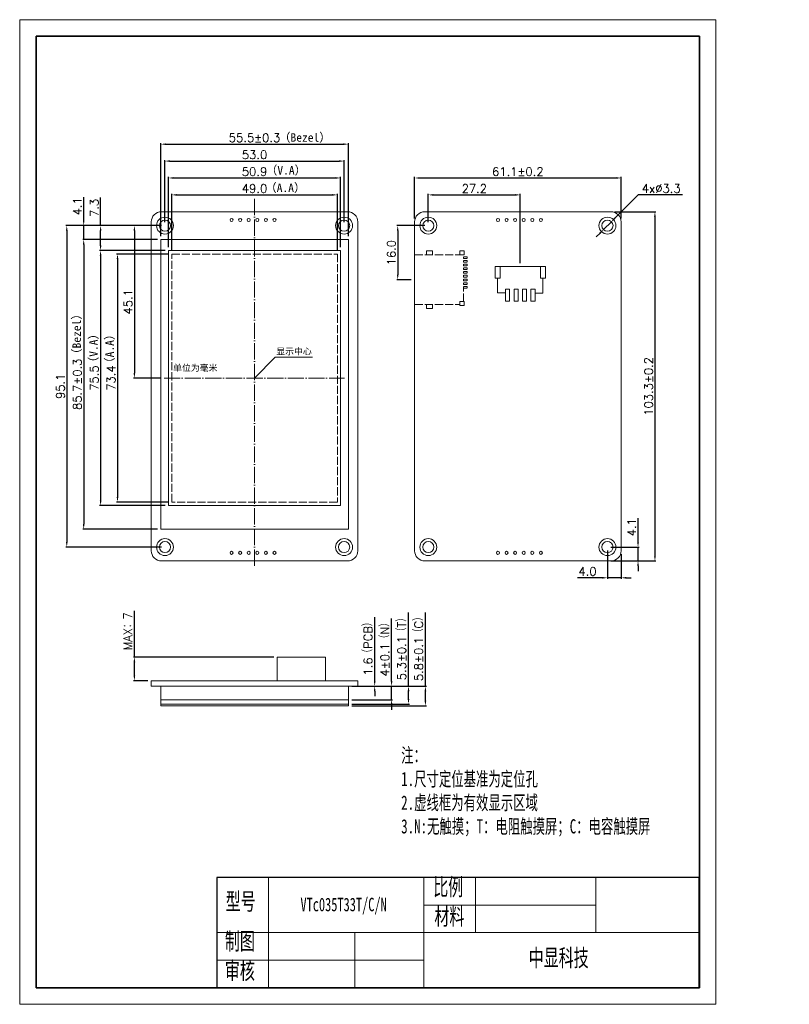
# Model space of a CAD drawing. Header units: millimetres. Extents: x 1052 to 1280, y -3483 to -3192.
import ezdxf

# ---------------------------------------------------------------- set-up
doc = ezdxf.new("R2010")
doc.units = ezdxf.units.MM
doc.header["$LTSCALE"] = 0.2
doc.linetypes.add('ACAD_ISO02W100', pattern=[15, 12, -3])
doc.linetypes.add('ACAD_ISO04W100', pattern=[30, 24, -3, 0, -3])
doc.layers.get('0').update_dxf_attribs({"lineweight": 18})
for name, color, linetype, lineweight in [('thick', 7, 'Continuous', 30), ('thin', 7, 'Continuous', 18), ('粗实线层', 7, 'Continuous', 35), ('细实线层', 7, 'Continuous', 18), ('虚线', 7, 'ACAD_ISO02W100', 18)]:
    doc.layers.add(name, color=color, linetype=linetype, lineweight=lineweight)
doc.styles.get("Standard").update_dxf_attribs({"font": 'txt.shx', "bigfont": 'gbcbig.shx'})
doc.styles.add('机械字体', font='txt', dxfattribs={"width": 0.67})
doc.dimstyles.new('ISO-25', dxfattribs={"dimtxt": 2.5, "dimasz": 1.6, "dimexe": 1, "dimexo": 1, "dimtad": 1, "dimtoh": 1, "dimdec": 1, "dimdsep": 46, "dimtxsty": 'Standard', "dimcen": 2.5, "dimdle": 3.2, "dimadec": 0, "dimazin": 0, "dimtfac": 1, "dimtdec": 1, "dimtmove": 0, "dimatfit": 3, "dimfxl": 0, "dimarcsym": 0})
doc.dimstyles.new('ISO-25$0', dxfattribs={"dimtxt": 2.5, "dimasz": 1.5, "dimexe": 0.3, "dimexo": 1, "dimtad": 1, "dimdec": 1, "dimzin": 0, "dimdsep": 46, "dimtxsty": 'Standard', "dimcen": 0.5, "dimdle": 3, "dimadec": 0, "dimazin": 0, "dimtfac": 1, "dimtdec": 1, "dimtmove": 0, "dimatfit": 3, "dimfxl": 0, "dimtolj": 1, "dimarcsym": 0})

# ---------------------------------------------------------------- blocks, each defined once
blk = doc.blocks.new('*X3')
for points in [[(1096.44, -3233.29), (1096.44, -3233.79), (1094.94, -3233.54)], [(1146.44, -3233.29), (1146.44, -3233.79), (1147.94, -3233.54)]]:
    blk.add_hatch(color=0).paths.add_polyline_path(points, flags=0)
at = {"color": 0, "lineweight": -2}
for p, q in [((1094.94, -3251.64), (1094.94, -3233.24)), ((1096.44, -3233.54), (1146.44, -3233.54)), ((1147.94, -3251.64), (1147.94, -3233.24))]:
    blk.add_line(p, q, dxfattribs=at)
at = {"color": 0, "insert": (1121.44, -3231.66), "char_height": 2.5, "width": 14.1667, "attachment_point": 5}
blk.add_mtext('53.0', dxfattribs=at)
blk = doc.blocks.new('*X4')
for points in [[(1098.44, -3243.29), (1098.44, -3243.79), (1096.94, -3243.54)], [(1144.44, -3243.29), (1144.44, -3243.79), (1145.94, -3243.54)]]:
    blk.add_hatch(color=0).paths.add_polyline_path(points, flags=0)
at = {"color": 0, "lineweight": -2}
for p, q in [((1096.94, -3260.04), (1096.94, -3243.24)), ((1098.44, -3243.54), (1144.44, -3243.54)), ((1145.94, -3260.04), (1145.94, -3243.24))]:
    blk.add_line(p, q, dxfattribs=at)
at = {"color": 0, "insert": (1121.44, -3241.66), "char_height": 2.5, "width": 14.1667, "attachment_point": 5}
blk.add_mtext('49.0', dxfattribs=at)
blk = doc.blocks.new('*X5')
for points in [[(1097.49, -3238.29), (1097.49, -3238.79), (1095.99, -3238.54)], [(1145.39, -3238.29), (1145.39, -3238.79), (1146.89, -3238.54)]]:
    blk.add_hatch(color=0).paths.add_polyline_path(points, flags=0)
at = {"color": 0, "lineweight": -2}
for p, q in [((1095.99, -3258.99), (1095.99, -3238.24)), ((1097.49, -3238.54), (1145.39, -3238.54)), ((1146.89, -3258.99), (1146.89, -3238.24))]:
    blk.add_line(p, q, dxfattribs=at)
at = {"color": 0, "insert": (1121.44, -3236.66), "char_height": 2.5, "width": 14.1667, "attachment_point": 5}
blk.add_mtext('50.9', dxfattribs=at)
blk = doc.blocks.new('*X6')
for points in [[(1095.19, -3228.29), (1095.19, -3228.79), (1093.69, -3228.54)], [(1147.69, -3228.29), (1147.69, -3228.79), (1149.19, -3228.54)]]:
    blk.add_hatch(color=0).paths.add_polyline_path(points, flags=0)
at = {"color": 0, "lineweight": -2}
for p, q in [((1093.69, -3255.74), (1093.69, -3228.24)), ((1095.19, -3228.54), (1147.69, -3228.54)), ((1149.19, -3255.74), (1149.19, -3228.24))]:
    blk.add_line(p, q, dxfattribs=at)
at = {"color": 0, "insert": (1121.44, -3226.66), "char_height": 2.5, "width": 30.8333, "attachment_point": 5}
blk.add_mtext('55.5%%P0.3', dxfattribs=at)
blk = doc.blocks.new('*X7')
for points in [[(1085.64, -3254.14), (1086.14, -3254.14), (1085.89, -3252.64)], [(1085.64, -3296.24), (1086.14, -3296.24), (1085.89, -3297.74)]]:
    blk.add_hatch(color=0).paths.add_polyline_path(points, flags=0)
at = {"color": 0, "lineweight": -2}
for p, q in [((1093.94, -3252.64), (1085.59, -3252.64)), ((1085.89, -3254.14), (1085.89, -3296.24)), ((1093.67, -3297.74), (1085.59, -3297.74))]:
    blk.add_line(p, q, dxfattribs=at)
at = {"color": 0, "insert": (1084.02, -3275.19), "char_height": 2.5, "width": 13.3333, "attachment_point": 5, "rotation": 90}
blk.add_mtext('45.1', dxfattribs=at)
blk = doc.blocks.new('*X8')
for points in [[(1080.64, -3262.54), (1081.14, -3262.54), (1080.89, -3261.04)], [(1080.64, -3332.94), (1081.14, -3332.94), (1080.89, -3334.44)]]:
    blk.add_hatch(color=0).paths.add_polyline_path(points, flags=0)
at = {"color": 0, "lineweight": -2}
for p, q in [((1095.94, -3261.04), (1080.59, -3261.04)), ((1080.89, -3262.54), (1080.89, -3332.94)), ((1095.94, -3334.44), (1080.59, -3334.44))]:
    blk.add_line(p, q, dxfattribs=at)
at = {"color": 0, "insert": (1079.02, -3297.74), "char_height": 2.5, "width": 15, "attachment_point": 5, "rotation": 90}
blk.add_mtext('73.4', dxfattribs=at)
blk = doc.blocks.new('*X9')
for points in [[(1075.64, -3261.49), (1076.14, -3261.49), (1075.89, -3259.99)], [(1075.64, -3333.99), (1076.14, -3333.99), (1075.89, -3335.49)]]:
    blk.add_hatch(color=0).paths.add_polyline_path(points, flags=0)
at = {"color": 0, "lineweight": -2}
for p, q in [((1094.99, -3259.99), (1075.59, -3259.99)), ((1075.89, -3261.49), (1075.89, -3333.99)), ((1094.99, -3335.49), (1075.59, -3335.49))]:
    blk.add_line(p, q, dxfattribs=at)
at = {"color": 0, "insert": (1074.02, -3297.74), "char_height": 2.5, "width": 15, "attachment_point": 5, "rotation": 90}
blk.add_mtext('75.5', dxfattribs=at)
blk = doc.blocks.new('*X10')
for points in [[(1070.64, -3258.24), (1071.14, -3258.24), (1070.89, -3256.74)], [(1070.64, -3340.94), (1071.14, -3340.94), (1070.89, -3342.44)]]:
    blk.add_hatch(color=0).paths.add_polyline_path(points, flags=0)
at = {"color": 0, "lineweight": -2}
for p, q in [((1092.69, -3256.74), (1070.59, -3256.74)), ((1070.89, -3258.24), (1070.89, -3340.94)), ((1092.69, -3342.44), (1070.59, -3342.44))]:
    blk.add_line(p, q, dxfattribs=at)
at = {"color": 0, "insert": (1069.02, -3299.59), "char_height": 2.5, "width": 30.8333, "attachment_point": 5, "rotation": 90}
blk.add_mtext('85.7%%P0.3', dxfattribs=at)
blk = doc.blocks.new('*X11')
for points in [[(1085.64, -3381.8), (1086.14, -3381.8), (1085.89, -3380.3)], [(1085.64, -3385.8), (1086.14, -3385.8), (1085.89, -3387.3)]]:
    blk.add_hatch(color=0).paths.add_polyline_path(points, flags=0)
at = {"color": 0, "lineweight": -2}
for p, q in [((1085.89, -3380.3), (1085.89, -3366.56)), ((1127.14, -3380.3), (1085.59, -3380.3)), ((1085.89, -3385.8), (1085.89, -3381.8)), ((1089.89, -3387.3), (1085.59, -3387.3))]:
    blk.add_line(p, q, dxfattribs=at)
at = {"color": 0, "insert": (1083.95, -3372.68), "char_height": 2.5, "width": 21.973, "attachment_point": 5, "rotation": 90}
blk.add_mtext('MAX：7', dxfattribs=at)
blk = doc.blocks.new('*X12')
for points in [[(1156.74, -3387.4), (1157.24, -3387.4), (1156.99, -3388.9)], [(1156.74, -3390.4), (1157.24, -3390.4), (1156.99, -3388.9)]]:
    blk.add_hatch(color=0).paths.add_polyline_path(points, flags=0)
at = {"color": 0, "lineweight": -2}
for p, q in [((1156.99, -3387.4), (1156.99, -3368.51)), ((1150.19, -3388.9), (1157.29, -3388.9)), ((1152.99, -3388.9), (1157.29, -3388.9)), ((1156.99, -3390.4), (1156.99, -3391.9))]:
    blk.add_line(p, q, dxfattribs=at)
at = {"color": 0, "insert": (1155.05, -3377.2), "char_height": 2.5, "width": 29.9196, "attachment_point": 5, "rotation": 90}
blk.add_mtext('1.6（PCB）', dxfattribs=at)
blk = doc.blocks.new('*X13')
for points in [[(1161.74, -3387.4), (1162.24, -3387.4), (1161.99, -3388.9)], [(1161.74, -3394.4), (1162.24, -3394.4), (1161.99, -3392.9)]]:
    blk.add_hatch(color=0).paths.add_polyline_path(points, flags=0)
at = {"color": 0, "lineweight": -2}
for p, q in [((1161.99, -3387.4), (1161.99, -3368.92)), ((1152.99, -3388.9), (1162.29, -3388.9)), ((1161.99, -3392.9), (1161.99, -3388.9)), ((1150.19, -3392.9), (1162.29, -3392.9)), ((1161.99, -3394.4), (1161.99, -3395.9))]:
    blk.add_line(p, q, dxfattribs=at)
at = {"color": 0, "insert": (1160.05, -3377.41), "char_height": 2.5, "width": 29.0863, "attachment_point": 5, "rotation": 90}
blk.add_mtext('4%%P0.1（N）', dxfattribs=at)
blk = doc.blocks.new('*X14')
for points in [[(1166.74, -3390.4), (1167.24, -3390.4), (1166.99, -3388.9)], [(1166.74, -3392.7), (1167.24, -3392.7), (1166.99, -3394.2)]]:
    blk.add_hatch(color=0).paths.add_polyline_path(points, flags=0)
at = {"color": 0, "lineweight": -2}
for p, q in [((1166.99, -3388.9), (1166.99, -3367.09)), ((1158.54, -3388.9), (1167.29, -3388.9)), ((1166.99, -3392.7), (1166.99, -3390.4)), ((1150.19, -3394.2), (1167.29, -3394.2))]:
    blk.add_line(p, q, dxfattribs=at)
at = {"color": 0, "insert": (1165.05, -3377.24), "char_height": 2.5, "width": 35.7529, "attachment_point": 5, "rotation": 90}
blk.add_mtext('5.3%%P0.1（T）', dxfattribs=at)
blk = doc.blocks.new('*X15')
for points in [[(1171.74, -3390.4), (1172.24, -3390.4), (1171.99, -3388.9)], [(1171.74, -3393.2), (1172.24, -3393.2), (1171.99, -3394.7)]]:
    blk.add_hatch(color=0).paths.add_polyline_path(points, flags=0)
at = {"color": 0, "lineweight": -2}
for p, q in [((1171.99, -3388.9), (1171.99, -3367.09)), ((1160.74, -3388.9), (1172.29, -3388.9)), ((1171.99, -3393.2), (1171.99, -3390.4)), ((1150.19, -3394.7), (1172.29, -3394.7))]:
    blk.add_line(p, q, dxfattribs=at)
at = {"color": 0, "insert": (1170.05, -3377.24), "char_height": 2.5, "width": 35.7529, "attachment_point": 5, "rotation": 90}
blk.add_mtext('5.8%%P0.1（C）', dxfattribs=at)
blk = doc.blocks.new('*X16')
for points in [[(1070.64, -3251.14), (1071.14, -3251.14), (1070.89, -3252.64)], [(1070.64, -3258.24), (1071.14, -3258.24), (1070.89, -3256.74)]]:
    blk.add_hatch(color=0).paths.add_polyline_path(points, flags=0)
at = {"color": 0, "lineweight": -2}
for p, q in [((1070.89, -3251.14), (1070.89, -3244.22)), ((1090.52, -3252.64), (1070.59, -3252.64)), ((1070.89, -3256.74), (1070.89, -3252.64)), ((1075.41, -3256.74), (1070.59, -3256.74)), ((1070.89, -3258.24), (1070.89, -3259.74))]:
    blk.add_line(p, q, dxfattribs=at)
at = {"color": 0, "insert": (1069.02, -3246.93), "char_height": 2.5, "width": 8.3333, "attachment_point": 5, "rotation": 90}
blk.add_mtext('4.1', dxfattribs=at)
blk = doc.blocks.new('*X17')
for points in [[(1227.85, -3250.25), (1228.22, -3250.63), (1226.91, -3251.58)], [(1223.47, -3254.65), (1223.85, -3255.03), (1224.79, -3253.7)]]:
    blk.add_hatch(color=0).paths.add_polyline_path(points, flags=0)
at = {"color": 0, "lineweight": -2}
for p, q in [((1234.9, -3243.54), (1228.04, -3250.44)), ((1248.02, -3243.54), (1234.9, -3243.54)), ((1224.79, -3253.7), (1226.91, -3251.58)), ((1223.66, -3254.84), (1222.54, -3255.97))]:
    blk.add_line(p, q, dxfattribs=at)
at = {"color": 0, "insert": (1241.77, -3241.66), "char_height": 2.5, "width": 25, "attachment_point": 5}
blk.add_mtext('4x%%C3.3', dxfattribs=at)
blk = doc.blocks.new('$CAXA_FRAME_13B17AC1$')
at = {"layer": '粗实线层'}
for p, q in [((-287, 200), (-287, -200)), ((287, 200), (-287, 200)), ((287, -200), (287, 200)), ((-287, -200), (287, -200))]:
    blk.add_line(p, q, dxfattribs=at)
at = {"layer": '细实线层'}
for p, q in [((297, 210), (-297, 210)), ((-297, 210), (-297, -210)), ((297, -210), (297, 210)), ((-297, -210), (297, -210))]:
    blk.add_line(p, q, dxfattribs=at)
blk = doc.blocks.new('sd')
at = {"layer": '虚线', "lineweight": 0}
for p, q in [((-7.35, 0), (7.35, 0)), ((7.35, 0), (7.35, -14.5)), ((-7.35, 0), (-7.35, -13.25)), ((-6.45, -14.5), (-2.5, -14.5))]:
    blk.add_line(p, q, dxfattribs=at)
at = {"layer": '虚线', "lineweight": 0, "ltscale": 0.1}
for points in [[(-8.52, -3.51), (-7.38, -3.51), (-7.38, -5.29), (-8.52, -5.29)], [(7.38, -3.51), (8.52, -3.51), (8.52, -5.29), (7.38, -5.29)], [(-7.65, -13.35), (-6.45, -13.35), (-6.45, -14.65), (-7.65, -14.65)], [(-2.5, -15.5), (-2, -15.5), (-2, -14.5), (-2.5, -14.5)], [(-1.4, -15.5), (-0.9, -15.5), (-0.9, -14.5), (-1.4, -14.5)], [(-0.3, -15.5), (0.2, -15.5), (0.2, -14.5), (-0.3, -14.5)], [(0.8, -15.5), (1.3, -15.5), (1.3, -14.5), (0.8, -14.5)], [(1.9, -15.5), (2.4, -15.5), (2.4, -14.5), (1.9, -14.5)], [(3, -15.5), (3.5, -15.5), (3.5, -14.5), (3, -14.5)], [(4.1, -15.5), (4.6, -15.5), (4.6, -14.5), (4.1, -14.5)], [(5.2, -15.5), (5.7, -15.5), (5.7, -14.5), (5.2, -14.5)], [(6.3, -15.5), (6.8, -15.5), (6.8, -14.5), (6.3, -14.5)], [(7.35, -13.35), (8.55, -13.35), (8.55, -14.65), (7.35, -14.65)]]:
    blk.add_lwpolyline(points, close=True, dxfattribs=at)
blk = doc.blocks.new('*X20')
for points in [[(1065.64, -3254.14), (1066.14, -3254.14), (1065.89, -3252.64)], [(1065.64, -3346.24), (1066.14, -3346.24), (1065.89, -3347.74)]]:
    blk.add_hatch(color=0).paths.add_polyline_path(points, flags=0)
at = {"color": 0, "lineweight": -2}
for p, q in [((1093.94, -3252.64), (1065.59, -3252.64)), ((1065.89, -3254.14), (1065.89, -3346.24)), ((1093.94, -3347.74), (1065.59, -3347.74))]:
    blk.add_line(p, q, dxfattribs=at)
at = {"color": 0, "insert": (1064.02, -3300.19), "char_height": 2.5, "width": 13.3333, "attachment_point": 5, "rotation": 90}
blk.add_mtext('95.1', dxfattribs=at)
blk = doc.blocks.new('*X21')
for points in [[(1075.64, -3254.14), (1076.14, -3254.14), (1075.89, -3252.64)], [(1075.64, -3258.49), (1076.14, -3258.49), (1075.89, -3259.99)]]:
    blk.add_hatch(color=0).paths.add_polyline_path(points, flags=0)
at = {"color": 0, "lineweight": -2}
for p, q in [((1075.89, -3252.64), (1075.89, -3244.27)), ((1077.91, -3252.64), (1075.59, -3252.64)), ((1075.89, -3258.49), (1075.89, -3254.14)), ((1077.58, -3259.99), (1075.59, -3259.99))]:
    blk.add_line(p, q, dxfattribs=at)
at = {"color": 0, "insert": (1074.02, -3247.4), "char_height": 2.5, "width": 10, "attachment_point": 5, "rotation": 90}
blk.add_mtext('7.3', dxfattribs=at)
blk = doc.blocks.new('*X22')
for points in [[(1163.55, -3254.14), (1164.05, -3254.14), (1163.8, -3252.64)], [(1163.55, -3267.14), (1164.05, -3267.14), (1163.8, -3268.64)]]:
    blk.add_hatch(color=0).paths.add_polyline_path(points, flags=0)
at = {"color": 0, "lineweight": -2}
for p, q in [((1171.85, -3252.64), (1163.5, -3252.64)), ((1163.8, -3254.14), (1163.8, -3267.14)), ((1167.8, -3268.64), (1163.5, -3268.64))]:
    blk.add_line(p, q, dxfattribs=at)
at = {"color": 0, "insert": (1161.92, -3260.64), "char_height": 2.5, "width": 12.5, "attachment_point": 5, "rotation": 90}
blk.add_mtext('16.0', dxfattribs=at)
blk = doc.blocks.new('*X23')
for points in [[(1174.35, -3243.29), (1174.35, -3243.79), (1172.85, -3243.54)], [(1198.57, -3243.29), (1198.57, -3243.79), (1200.07, -3243.54)]]:
    blk.add_hatch(color=0).paths.add_polyline_path(points, flags=0)
at = {"color": 0, "lineweight": -2}
for p, q in [((1172.85, -3251.64), (1172.85, -3243.24)), ((1174.35, -3243.54), (1198.57, -3243.54)), ((1200.07, -3263.73), (1200.07, -3243.24))]:
    blk.add_line(p, q, dxfattribs=at)
at = {"color": 0, "insert": (1186.46, -3241.66), "char_height": 2.5, "width": 15, "attachment_point": 5}
blk.add_mtext('27.2', dxfattribs=at)
blk = doc.blocks.new('*X24')
for points in [[(1170.3, -3238.29), (1170.3, -3238.79), (1168.8, -3238.54)], [(1228.4, -3238.29), (1228.4, -3238.79), (1229.9, -3238.54)]]:
    blk.add_hatch(color=0).paths.add_polyline_path(points, flags=0)
at = {"color": 0, "lineweight": -2}
for p, q in [((1168.8, -3250.54), (1168.8, -3238.24)), ((1170.3, -3238.54), (1228.4, -3238.54)), ((1229.9, -3250.54), (1229.9, -3238.24))]:
    blk.add_line(p, q, dxfattribs=at)
at = {"color": 0, "insert": (1199.35, -3236.66), "char_height": 2.5, "width": 27.5, "attachment_point": 5}
blk.add_mtext('61.1%%P0.2', dxfattribs=at)
blk = doc.blocks.new('*X25')
for points in [[(1239.65, -3250.04), (1240.15, -3250.04), (1239.9, -3248.54)], [(1239.65, -3350.34), (1240.15, -3350.34), (1239.9, -3351.84)]]:
    blk.add_hatch(color=0).paths.add_polyline_path(points, flags=0)
at = {"color": 0, "lineweight": -2}
for p, q in [((1227.9, -3248.54), (1240.2, -3248.54)), ((1239.9, -3250.04), (1239.9, -3350.34)), ((1227.9, -3351.84), (1240.2, -3351.84))]:
    blk.add_line(p, q, dxfattribs=at)
at = {"color": 0, "insert": (1238.02, -3300.19), "char_height": 2.5, "width": 33.3333, "attachment_point": 5, "rotation": 90}
blk.add_mtext('103.3%%P0.2', dxfattribs=at)
blk = doc.blocks.new('*X26')
for points in [[(1224.35, -3356.59), (1224.35, -3357.09), (1225.85, -3356.84)], [(1231.4, -3356.59), (1231.4, -3357.09), (1229.9, -3356.84)]]:
    blk.add_hatch(color=0).paths.add_polyline_path(points, flags=0)
at = {"color": 0, "lineweight": -2}
for p, q in [((1225.85, -3348.74), (1225.85, -3357.14)), ((1229.9, -3349.84), (1229.9, -3357.14)), ((1224.35, -3356.84), (1217.02, -3356.84)), ((1229.9, -3356.84), (1225.85, -3356.84)), ((1231.4, -3356.84), (1232.9, -3356.84))]:
    blk.add_line(p, q, dxfattribs=at)
at = {"color": 0, "insert": (1219.93, -3354.96), "char_height": 2.5, "width": 9.1667, "attachment_point": 5}
blk.add_mtext('4.0', dxfattribs=at)
blk = doc.blocks.new('*X27')
for points in [[(1234.65, -3346.24), (1235.15, -3346.24), (1234.9, -3347.74)], [(1234.65, -3353.34), (1235.15, -3353.34), (1234.9, -3351.84)]]:
    blk.add_hatch(color=0).paths.add_polyline_path(points, flags=0)
at = {"color": 0, "lineweight": -2}
for p, q in [((1234.9, -3346.24), (1234.9, -3339.19)), ((1226.85, -3347.74), (1235.2, -3347.74)), ((1234.9, -3351.84), (1234.9, -3347.74)), ((1226.85, -3351.84), (1235.2, -3351.84)), ((1234.9, -3353.34), (1234.9, -3354.84))]:
    blk.add_line(p, q, dxfattribs=at)
at = {"color": 0, "insert": (1233.02, -3341.9), "char_height": 2.5, "width": 8.3333, "attachment_point": 5, "rotation": 90}
blk.add_mtext('4.1', dxfattribs=at)

msp = doc.modelspace()

# ---------------------------------------------------------------- linework, layer by layer
at = {"linetype": 'ACAD_ISO04W100'}
for p, q in [((1121.44, -3244.75), (1121.44, -3353.85)), ((1094.67, -3297.74), (1148.1, -3297.74))]:
    msp.add_line(p, q, dxfattribs=at)
at = {"lineweight": 0}
for p, q in [((1206.02, -3264.73), (1194.12, -3264.73)), ((1193.37, -3268.16), (1193.37, -3272.55)), ((1206.77, -3268.16), (1206.77, -3272.59)), ((1193.37, -3272.55), (1195.72, -3272.55)), ((1206.77, -3272.59), (1204.42, -3272.59)), ((1121.38, -3297.74), (1127.55, -3291.58)), ((1127.55, -3291.58), (1138.63, -3291.58))]:
    msp.add_line(p, q, dxfattribs=at)
for p, q in [((1090.89, -3387.3), (1151.99, -3387.3)), ((1090.89, -3387.3), (1090.89, -3388.9)), ((1151.99, -3388.9), (1151.99, -3387.3)), ((1090.89, -3388.9), (1151.99, -3388.9)), ((1093.69, -3388.9), (1093.69, -3394.7)), ((1149.19, -3388.9), (1149.19, -3394.7)), ((1093.69, -3392.9), (1149.19, -3392.9)), ((1093.69, -3394.2), (1149.19, -3394.2)), ((1093.69, -3394.7), (1149.19, -3394.7)), ((1110.32, -3445.5), (1110.32, -3478.12)), ((1125.61, -3461.81), (1125.61, -3445.5))]:
    msp.add_line(p, q)
for points in [[(1093.89, -3248.54), (1148.99, -3248.54, -0.414214), (1151.99, -3251.54), (1151.99, -3348.84, -0.414214), (1148.99, -3351.84), (1093.89, -3351.84, -0.414214), (1090.89, -3348.84), (1090.89, -3251.54, -0.414214)], [(1226.9, -3248.54), (1171.8, -3248.54, 0.414214), (1168.8, -3251.54), (1168.8, -3348.84, 0.414214), (1171.8, -3351.84), (1226.9, -3351.84, 0.414214), (1229.9, -3348.84), (1229.9, -3251.54, 0.414214)]]:
    msp.add_lwpolyline(points, format="xyb", close=True)
for points in [[(1093.69, -3256.74), (1149.19, -3256.74), (1149.19, -3342.44), (1093.69, -3342.44)], [(1095.99, -3259.99), (1146.89, -3259.99), (1146.89, -3335.49), (1095.99, -3335.49)], [(1128.14, -3380.3), (1142.44, -3380.3), (1142.44, -3387.3), (1128.14, -3387.3)]]:
    msp.add_lwpolyline(points, close=True)
at = {"color": 1, "linetype": 'ACAD_ISO02W100'}
msp.add_lwpolyline([(1096.94, -3261.04), (1145.94, -3261.04), (1145.94, -3334.44), (1096.94, -3334.44)], close=True, dxfattribs=at)
at = {"lineweight": 0}
for points in [[(1194.12, -3264.76), (1194.12, -3268.16), (1192.62, -3268.16), (1192.62, -3264.76)], [(1207.52, -3264.76), (1207.52, -3268.16), (1206.02, -3268.16), (1206.02, -3264.76)], [(1196.92, -3271.46), (1196.92, -3274.96), (1195.72, -3274.96), (1195.72, -3271.46)], [(1199.42, -3271.46), (1199.42, -3274.96), (1198.22, -3274.96), (1198.22, -3271.46)], [(1201.92, -3271.46), (1201.92, -3274.96), (1200.72, -3274.96), (1200.72, -3271.46)], [(1204.42, -3271.46), (1204.42, -3274.96), (1203.22, -3274.96), (1203.22, -3271.46)]]:
    msp.add_lwpolyline(points, close=True, dxfattribs=at)
for centre, radius in [((1094.94, -3252.64), 2.5), ((1094.94, -3252.64), 1.65), ((1114.64, -3250.95), 0.45), ((1117.18, -3250.95), 0.45), ((1119.72, -3250.95), 0.45), ((1122.26, -3250.95), 0.45), ((1124.8, -3250.95), 0.45), ((1127.34, -3250.95), 0.45), ((1147.94, -3252.64), 2.5), ((1147.94, -3252.64), 1.65), ((1172.85, -3252.64), 2.5), ((1172.85, -3252.64), 1.65), ((1193.45, -3250.95), 0.45), ((1195.99, -3250.95), 0.45), ((1198.53, -3250.95), 0.45), ((1201.07, -3250.95), 0.45), ((1203.61, -3250.95), 0.45), ((1206.15, -3250.95), 0.45), ((1225.85, -3252.64), 2.5), ((1225.85, -3252.64), 1.65), ((1094.94, -3347.74), 2.5), ((1094.94, -3347.74), 1.65), ((1147.94, -3347.74), 2.5), ((1147.94, -3347.74), 1.65), ((1172.85, -3347.74), 2.5), ((1172.85, -3347.74), 1.65), ((1225.85, -3347.74), 2.5), ((1225.85, -3347.74), 1.65), ((1114.64, -3349.45), 0.45), ((1117.18, -3349.45), 0.45), ((1119.72, -3349.45), 0.45), ((1122.26, -3349.45), 0.45), ((1124.8, -3349.45), 0.45), ((1127.34, -3349.45), 0.45), ((1193.45, -3349.45), 0.45), ((1195.99, -3349.45), 0.45), ((1198.53, -3349.45), 0.45), ((1201.07, -3349.45), 0.45), ((1203.61, -3349.45), 0.45), ((1206.15, -3349.45), 0.45)]:
    msp.add_circle(centre, radius)
at = {"layer": 'thick'}
for p, q in [((1110.32, -3445.5), (1110.32, -3478.12)), ((1110.32, -3445.5), (1110.32, -3478.12)), ((1253.03, -3445.5), (1110.32, -3445.5)), ((1253.03, -3478.12), (1253.03, -3445.5)), ((1110.32, -3478.12), (1253.03, -3478.12))]:
    msp.add_line(p, q, dxfattribs=at)
at = {"layer": 'thin'}
for p, q in [((1171.48, -3445.5), (1171.48, -3478.12)), ((1186.77, -3445.5), (1186.77, -3461.81)), ((1222.45, -3461.81), (1222.45, -3445.5)), ((1222.45, -3453.66), (1171.48, -3453.66)), ((1253.03, -3461.81), (1110.32, -3461.81)), ((1125.61, -3461.81), (1125.61, -3478.12)), ((1151.09, -3461.81), (1151.09, -3478.12)), ((1171.48, -3469.97), (1110.32, -3469.97))]:
    msp.add_line(p, q, dxfattribs=at)

# ---------------------------------------------------------------- block references
at = {"layer": '粗实线层', "lineweight": 0, "xscale": 0.4904375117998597, "yscale": 0.4904375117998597, "zscale": 0.4904375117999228, "rotation": 90}
msp.add_blockref('$CAXA_FRAME_13B17AC1$', (1154.95, -3337.37), dxfattribs=at)
at = {"layer": '虚线', "lineweight": 0, "rotation": 90}
msp.add_blockref('sd', (1168.8, -3268.64), dxfattribs=at)

# ---------------------------------------------------------------- texts
at = {"color": 0, "linetype": 'ByBlock', "lineweight": 0, "char_height": 2.5, "attachment_point": 1}
for s, insert, width in [('{\\fSimSun|b0|i0|c0|p46;（Bezel）}', (1128.67, -3225.31), 16.3018), ('{\\fSimSun|b0|i0|c0|p46;（V.A）}', (1124.78, -3235.01), 17.3091), ('{\\fSimSun|b0|i0|c0|p46;\\C1;（A.A）}', (1124.59, -3240.19), 16.3018)]:
    msp.add_mtext(s, dxfattribs=dict(at, insert=insert, width=width))
at = {"color": 0, "linetype": 'ByBlock', "lineweight": 0, "char_height": 2.5, "attachment_point": 1, "rotation": 90}
for s, insert, width in [('{\\fSimSun|b0|i0|c0|p46;（Bezel）}', (1067.56, -3292.38), 16.3939), ('{\\fSimSun|b0|i0|c0|p46;（V.A）}', (1072.53, -3294.85), 18.4051)]:
    msp.add_mtext(s, dxfattribs=dict(at, insert=insert, width=width))
at = {"color": 1, "linetype": 'ByBlock', "lineweight": 0, "insert": (1077.31, -3295.01), "char_height": 2.5, "width": 16.3939, "attachment_point": 1, "rotation": 90}
msp.add_mtext('{\\fSimSun|b0|i0|c0|p46;（A.A）}', dxfattribs=at)
at = {"lineweight": 0, "char_height": 1.875, "attachment_point": 1}
for s, insert, width in [('{\\fSimSun|b0|i0|c0|p46;显示中心}', (1127.87, -3288.92), 16.3018), ('{\\fSimSun|b0|i0|c0|p46;单位为毫米}', (1097.35, -3293.8), 35.9992)]:
    msp.add_mtext(s, dxfattribs=dict(at, insert=insert, width=width))
at = {"layer": 'thick', "lineweight": 5, "insert": (1164.82, -3407.23), "char_height": 4.2051, "width": 100.8133, "attachment_point": 1, "style": '机械字体'}
msp.add_mtext('注：\\P1.尺寸定位基准为定位孔\\P2.虚线框为有效显示区域\\P3.N:无触摸；T：电阻触摸屏；C：电容触摸屏', dxfattribs=at)
at = {"layer": 'thick', "attachment_point": 1, "style": '机械字体'}
for s, insert, char_height, width in [('比例', (1174.32, -3445.74), 5.097, 12.9484), ('型号', (1112.89, -3450.03), 5.097, 12.9484), ('VTc035T33T/C/N', (1135.02, -3451.5), 4, 24.7228), ('材料', (1174.65, -3454.44), 5.097, 12.9484), ('制图', (1112.66, -3461.81), 5.097, 12.9484), ('中显科技', (1202.55, -3466.71), 5.097, 28.362), ('审核', (1112.66, -3470.52), 5.097, 12.9484)]:
    msp.add_mtext(s, dxfattribs=dict(at, insert=insert, char_height=char_height, width=width))

# ---------------------------------------------------------------- dimensions: what is measured, and where the dimension line sits
for base, p1, p2, text, picture, middle in [((1149.19, -3228.54), (1093.69, -3256.74), (1149.19, -3256.74), '55.5%%P0.3', '*X6', (1121.44, -3226.66)), ((1229.9, -3238.54), (1168.8, -3251.54), (1229.9, -3251.54), '<>%%P0.2', '*X24', (1199.35, -3236.66))]:
    dim = msp.add_linear_dim(base=base, p1=p1, p2=p2, text=text, dimstyle='ISO-25$0', override={"dimsah": 1, "dimtzin": 0})
    dim.commit()
    dim.dimension.update_dxf_attribs({"geometry": picture, "text_midpoint": middle})
for base, p1, p2, picture, middle in [((1147.94, -3233.54), (1094.94, -3252.64), (1147.94, -3252.64), '*X3', (1121.44, -3231.66)), ((1146.89, -3238.54), (1095.99, -3259.99), (1146.89, -3259.99), '*X5', (1121.44, -3236.66)), ((1200.07, -3243.54), (1172.85, -3252.64), (1200.07, -3264.73), '*X23', (1186.46, -3241.66))]:
    dim = msp.add_linear_dim(base=base, p1=p1, p2=p2, dimstyle='ISO-25$0', override={"dimsah": 1, "dimtzin": 0})
    dim.commit()
    dim.dimension.update_dxf_attribs({"geometry": picture, "text_midpoint": middle})
at = {"color": 1}
dim = msp.add_linear_dim(base=(1145.94, -3243.54), p1=(1096.94, -3261.04), p2=(1145.94, -3261.04), dimstyle='ISO-25$0', override={"dimsah": 1, "dimtzin": 0}, dxfattribs=at)
dim.commit()
dim.dimension.update_dxf_attribs({"geometry": '*X4', "text_midpoint": (1121.44, -3241.66)})
dim = msp.add_diameter_dim_2p(p1=(1224.79, -3253.7), p2=(1226.91, -3251.58), text='4x%%C3.3', dimstyle='ISO-25', override={"dimpost": '%%C<>', "dimsah": 1, "dimtolj": 1})
dim.commit()
dim.dimension.update_dxf_attribs({"geometry": '*X17', "text_midpoint": (1234.9, -3243.54), "dimtype": 163})
for base, p1, p2, picture, middle in [((1070.89, -3252.64), (1076.41, -3256.74), (1091.52, -3252.64), '*X16', (1069.02, -3246.93)), ((1065.89, -3347.74), (1094.94, -3252.64), (1094.94, -3347.74), '*X20', (1064.02, -3300.19)), ((1085.89, -3297.74), (1094.94, -3252.64), (1094.67, -3297.74), '*X7', (1084.02, -3275.19)), ((1163.8, -3268.64), (1172.85, -3252.64), (1168.8, -3268.64), '*X22', (1161.92, -3260.64)), ((1075.89, -3335.49), (1095.99, -3259.99), (1095.99, -3335.49), '*X9', (1074.02, -3297.74))]:
    dim = msp.add_linear_dim(base=base, p1=p1, p2=p2, angle=90, dimstyle='ISO-25$0', override={"dimsah": 1, "dimtzin": 0})
    dim.commit()
    dim.dimension.update_dxf_attribs({"geometry": picture, "text_midpoint": middle})
for base, p1, p2, picture, middle in [((1075.89477696, -3252.63912388), (1078.58236852, -3259.98912388), (1078.91164846, -3252.63912388), '*X21', (1075.89477696, -3247.39776719)), ((1234.9, -3351.84), (1225.85, -3347.74), (1225.85, -3351.84), '*X27', (1234.9, -3341.9))]:
    dim = msp.add_linear_dim(base=base, p1=p1, p2=p2, angle=90, dimstyle='ISO-25$0', override={"dimsah": 1, "dimtzin": 0})
    dim.commit()
    dim.dimension.update_dxf_attribs({"geometry": picture, "text_midpoint": middle, "dimtype": 160})
for base, p1, p2, text, picture, middle in [((1239.9, -3351.84), (1226.9, -3248.54), (1226.9, -3351.84), '<>%%P0.2', '*X25', (1238.02, -3300.19)), ((1070.89, -3342.44), (1093.69, -3256.74), (1093.69, -3342.44), '85.7%%P0.3', '*X10', (1069.02, -3299.59)), ((1085.89, -3380.3), (1090.89, -3387.3), (1128.14, -3380.3), 'MAX：7', '*X11', (1083.95, -3372.68)), ((1166.99, -3388.9), (1149.19, -3394.2), (1157.54, -3388.9), '5.3%%P0.1（T）', '*X14', (1165.05, -3377.24)), ((1171.99, -3388.9), (1149.19, -3394.7), (1159.74, -3388.9), '5.8%%P0.1（C）', '*X15', (1170.05, -3377.24)), ((1156.99, -3388.9), (1151.99, -3388.9), (1149.19, -3388.9), '1.6（PCB）', '*X12', (1155.05, -3377.2)), ((1161.99, -3388.9), (1149.19, -3392.9), (1151.99, -3388.9), '4%%P0.1（N）', '*X13', (1160.05, -3377.41))]:
    dim = msp.add_linear_dim(base=base, p1=p1, p2=p2, angle=90, text=text, dimstyle='ISO-25$0', override={"dimsah": 1, "dimtzin": 0})
    dim.commit()
    dim.dimension.update_dxf_attribs({"geometry": picture, "text_midpoint": middle})
dim = msp.add_linear_dim(base=(1080.89, -3334.44), p1=(1096.94, -3261.04), p2=(1096.94, -3334.44), angle=90, dimstyle='ISO-25$0', override={"dimsah": 1, "dimtzin": 0}, dxfattribs=at)
dim.commit()
dim.dimension.update_dxf_attribs({"geometry": '*X8', "text_midpoint": (1079.02, -3297.74)})
dim = msp.add_linear_dim(base=(1229.89988161, -3356.83912388), p1=(1225.84988161, -3347.73912388), p2=(1229.89988161, -3348.83912388), dimstyle='ISO-25$0', override={"dimsah": 1, "dimtzin": 0})
dim.commit()
dim.dimension.update_dxf_attribs({"geometry": '*X26', "text_midpoint": (1219.93321494, -3356.83912388), "dimtype": 160})

doc.saveas('drawing.dxf')
